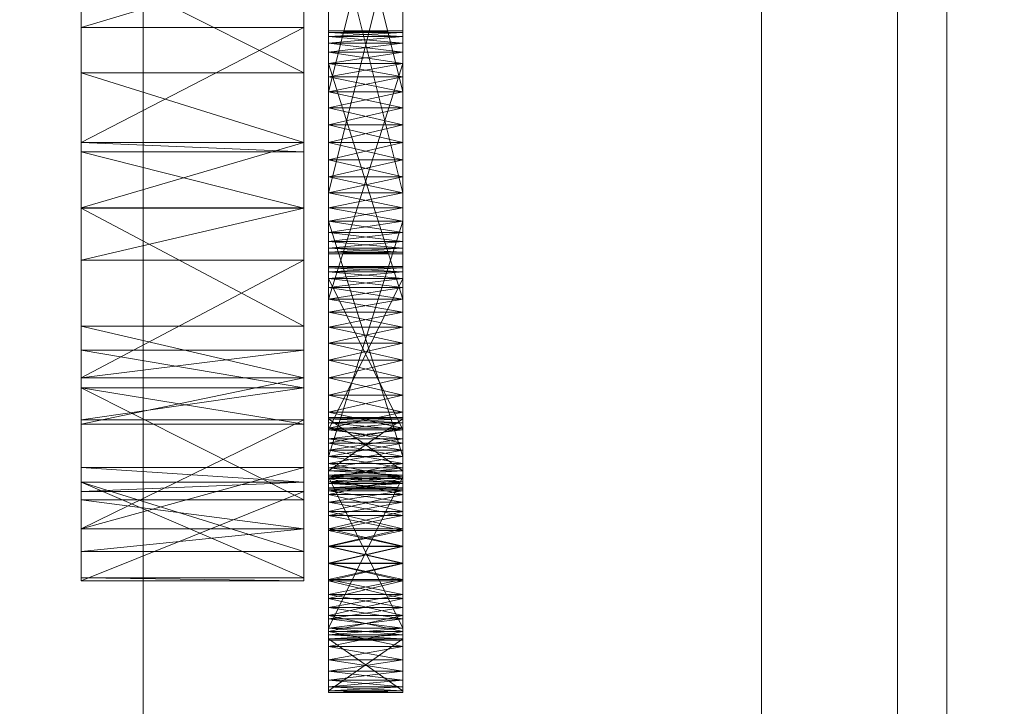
# Model space of a CAD drawing. Header units: millimetres. Extents: x -2233 to 65662, y -50530 to 6847.
# Tile 208 of 222: x 1425 to 1505, y -34170 to -34114. Entities that reach past the tile are written whole.
import ezdxf

# ---------------------------------------------------------------- set-up
doc = ezdxf.new("R2010")
doc.units = ezdxf.units.MM
for name, color, linetype, lineweight in [('COTAS_O', 1, 'Continuous', 0), ('frontal_C03', 7, 'Continuous', 0), ('frontal_secador', 7, 'Continuous', 0)]:
    doc.layers.add(name, color=color, linetype=linetype, lineweight=lineweight)
doc.dimstyles.new('R19_100', dxfattribs={"dimtxt": 250, "dimasz": 150, "dimexe": 150, "dimexo": 80, "dimgap": 100, "dimtad": 1, "dimtih": 1, "dimtoh": 1, "dimdsep": 46, "dimcen": 0.09, "dimadec": 0, "dimazin": 0, "dimtfac": 1, "dimtdec": 4, "dimtofl": 0, "dimtmove": 0, "dimatfit": 3, "dimfxl": 1, "dimtolj": 1, "dimtzin": 0, "dimarcsym": 0})

# ---------------------------------------------------------------- blocks, each defined once
blk = doc.blocks.new('DIM_R32_39')
at = {"layer": 'COTAS_O'}
for p, q in [((-1725, -33700), (-1575, -33655)), ((1725, -33700), (1575, -33655)), ((-1725, -34400), (-1725, -33700)), ((-1725, -33700), (1725, -33700)), ((-1725, -33700), (-1575, -33745)), ((1725, -33700), (1575, -33745)), ((1725, -34400), (1725, -33700))]:
    blk.add_line(p, q, dxfattribs=at)
blk.add_text('3450 O', height=250, dxfattribs=at).set_placement((0, -33600))

msp = doc.modelspace()

# ---------------------------------------------------------------- linework, layer by layer
at = {"layer": 'frontal_C03'}
for p, q in [((1435, -35048.843), (1435, -32401.175)), ((1496, -35048.843), (1496, -32401.175)), ((1500, -32401.175), (1500, -35048.843)), ((1435, -32405.103), (1435, -35052.771)), ((1500, -35052.771), (1500, -32405.103)), ((1435, -35535.966), (1435, -32888.298)), ((1500, -32888.298), (1500, -35535.966)), ((1435, -32892.227), (1435, -35539.895)), ((1496, -32892.227), (1496, -35539.895)), ((1500, -35539.895), (1500, -32892.227)), ((1485, -35988), (1485, -33145.961)), ((1485, -35988), (1485, -33824.561))]:
    msp.add_line(p, q, dxfattribs=at)
at = {"layer": 'frontal_secador'}
for p, q in [((1430, -34151.527), (1430, -34017.639)), ((1448, -34017.639), (1448, -34151.527)), ((1430, -34085.858), (1430, -34129.361)), ((1430, -34085.858), (1430, -34151.527)), ((1448, -34129.361), (1448, -34085.858)), ((1448, -34151.527), (1448, -34085.858)), ((1450, -34091.516), (1450, -34122.642)), ((1456, -34122.642), (1456, -34091.516)), ((1450, -34121.268), (1450, -34093.712)), ((1450, -34126.831), (1450, -34093.712)), ((1450, -34133.05), (1450, -34093.712)), ((1456, -34093.712), (1456, -34121.268)), ((1456, -34093.712), (1456, -34126.831)), ((1456, -34093.712), (1456, -34133.05)), ((1450, -34094.785), (1450, -34119.964)), ((1450, -34094.785), (1450, -34122.642)), ((1450, -34130.413), (1450, -34094.785)), ((1456, -34119.964), (1456, -34094.785)), ((1456, -34122.642), (1456, -34094.785)), ((1456, -34094.785), (1456, -34130.413)), ((1450, -34121.268), (1450, -34095.99)), ((1450, -34095.99), (1450, -34119.964)), ((1456, -34095.99), (1450, -34119.964)), ((1456, -34119.964), (1450, -34095.99)), ((1456, -34095.99), (1456, -34121.268)), ((1456, -34119.964), (1456, -34095.99)), ((1450, -34130.413), (1450, -34100.075)), ((1456, -34100.075), (1456, -34130.413)), ((1450, -34101.483), (1450, -34129.34)), ((1450, -34101.483), (1450, -34131.331)), ((1450, -34101.483), (1450, -34133.05)), ((1456, -34129.34), (1456, -34101.483)), ((1456, -34131.331), (1456, -34101.483)), ((1456, -34133.05), (1456, -34101.483)), ((1450, -34128.135), (1450, -34102.857)), ((1450, -34130.413), (1450, -34102.857)), ((1456, -34102.857), (1456, -34128.135)), ((1456, -34102.857), (1456, -34130.413)), ((1450, -34104.161), (1450, -34129.34)), ((1450, -34128.135), (1450, -34104.161)), ((1456, -34128.135), (1450, -34104.161)), ((1456, -34104.161), (1450, -34128.135)), ((1456, -34129.34), (1456, -34104.161)), ((1456, -34104.161), (1456, -34128.135)), ((1430, -34109.365), (1430, -34124.806)), ((1430, -34118.435), (1430, -34109.365)), ((1430, -34129.361), (1430, -34109.365)), ((1430, -34109.365), (1430, -34114.777)), ((1430, -34143.89), (1430, -34109.365)), ((1430, -34151.527), (1430, -34109.365)), ((1448, -34109.365), (1430, -34114.777)), ((1448, -34118.435), (1430, -34109.365)), ((1448, -34124.806), (1448, -34109.365)), ((1448, -34109.365), (1448, -34118.435)), ((1448, -34109.365), (1448, -34129.361)), ((1448, -34114.777), (1448, -34109.365)), ((1448, -34109.365), (1448, -34143.89)), ((1448, -34109.365), (1448, -34151.527)), ((1430, -34129.353), (1430, -34114.777)), ((1430, -34114.777), (1430, -34124.05)), ((1430, -34129.361), (1430, -34114.777)), ((1448, -34114.777), (1430, -34114.777)), ((1448, -34114.777), (1430, -34124.05)), ((1448, -34114.777), (1448, -34129.353)), ((1448, -34124.05), (1448, -34114.777)), ((1448, -34114.777), (1448, -34129.361)), ((1450, -34115.16), (1450, -34115.05)), ((1456, -34115.16), (1450, -34115.05)), ((1456, -34115.05), (1450, -34115.05)), ((1456, -34115.05), (1450, -34115.16)), ((1450, -34115.05), (1450, -34115.49)), ((1450, -34115.05), (1450, -34116.768)), ((1450, -34115.05), (1450, -34138.99)), ((1450, -34121.268), (1450, -34115.05)), ((1450, -34115.16), (1450, -34116.031)), ((1450, -34115.49), (1450, -34115.16)), ((1450, -34115.16), (1450, -34117.686)), ((1456, -34115.49), (1450, -34115.16)), ((1456, -34115.16), (1450, -34115.16)), ((1456, -34115.16), (1450, -34115.49)), ((1456, -34115.16), (1456, -34115.05)), ((1456, -34115.49), (1456, -34115.05)), ((1456, -34116.768), (1456, -34115.05)), ((1456, -34138.99), (1456, -34115.05)), ((1456, -34115.05), (1456, -34121.268)), ((1456, -34116.031), (1456, -34115.16)), ((1456, -34115.16), (1456, -34115.49)), ((1456, -34117.686), (1456, -34115.16)), ((1450, -34116.031), (1450, -34115.49)), ((1456, -34116.031), (1450, -34115.49)), ((1456, -34115.49), (1450, -34115.49)), ((1456, -34115.49), (1450, -34116.031)), ((1450, -34115.49), (1450, -34116.768)), ((1456, -34115.49), (1456, -34116.031)), ((1456, -34116.768), (1456, -34115.49)), ((1450, -34116.031), (1450, -34117.686)), ((1450, -34116.768), (1450, -34116.031)), ((1450, -34137.785), (1450, -34116.031)), ((1450, -34143.075), (1450, -34116.031)), ((1450, -34116.031), (1450, -34128.135)), ((1450, -34151.635), (1450, -34116.031)), ((1456, -34116.768), (1450, -34116.031)), ((1456, -34116.031), (1450, -34116.031)), ((1456, -34116.031), (1450, -34116.768)), ((1456, -34117.686), (1456, -34116.031)), ((1456, -34116.031), (1456, -34116.768)), ((1456, -34116.031), (1456, -34137.785)), ((1456, -34116.031), (1456, -34143.075)), ((1456, -34128.135), (1456, -34116.031)), ((1456, -34116.031), (1456, -34151.635)), ((1450, -34117.686), (1450, -34116.768)), ((1456, -34117.686), (1450, -34116.768)), ((1456, -34116.768), (1450, -34116.768)), ((1456, -34116.768), (1450, -34117.686)), ((1450, -34116.768), (1450, -34136.712)), ((1450, -34118.76), (1450, -34116.768)), ((1450, -34116.768), (1450, -34138.99)), ((1450, -34121.268), (1450, -34116.768)), ((1456, -34116.768), (1456, -34117.686)), ((1456, -34136.712), (1456, -34116.768)), ((1456, -34116.768), (1456, -34118.76)), ((1456, -34138.99), (1456, -34116.768)), ((1456, -34116.768), (1456, -34121.268)), ((1450, -34117.686), (1450, -34119.964)), ((1450, -34118.76), (1450, -34117.686)), ((1450, -34137.785), (1450, -34117.686)), ((1450, -34117.686), (1450, -34136.712)), ((1450, -34117.686), (1450, -34122.642)), ((1450, -34117.686), (1450, -34128.135)), ((1456, -34118.76), (1450, -34117.686)), ((1456, -34117.686), (1450, -34117.686)), ((1456, -34117.686), (1450, -34136.712)), ((1456, -34136.712), (1450, -34117.686)), ((1456, -34117.686), (1450, -34118.76)), ((1456, -34119.964), (1456, -34117.686)), ((1456, -34117.686), (1456, -34118.76)), ((1456, -34117.686), (1456, -34137.785)), ((1456, -34136.712), (1456, -34117.686)), ((1456, -34122.642), (1456, -34117.686)), ((1456, -34128.135), (1456, -34117.686)), ((1430, -34118.435), (1430, -34124.806)), ((1430, -34124.05), (1430, -34118.435)), ((1448, -34124.05), (1430, -34118.435)), ((1448, -34118.435), (1430, -34118.435)), ((1448, -34124.806), (1448, -34118.435)), ((1448, -34118.435), (1448, -34124.05)), ((1450, -34119.964), (1450, -34118.76)), ((1456, -34119.964), (1450, -34118.76)), ((1456, -34118.76), (1450, -34118.76)), ((1450, -34121.268), (1450, -34118.76)), ((1456, -34118.76), (1450, -34119.964)), ((1456, -34118.76), (1456, -34119.964)), ((1456, -34118.76), (1456, -34121.268)), ((1450, -34119.964), (1450, -34121.268)), ((1456, -34119.964), (1450, -34119.964)), ((1456, -34119.964), (1450, -34121.268)), ((1450, -34119.964), (1450, -34122.642)), ((1456, -34121.268), (1450, -34119.964)), ((1456, -34121.268), (1456, -34119.964)), ((1456, -34122.642), (1456, -34119.964)), ((1450, -34124.05), (1450, -34121.268)), ((1450, -34121.268), (1450, -34122.642)), ((1450, -34126.831), (1450, -34121.268)), ((1456, -34121.268), (1450, -34121.268)), ((1456, -34121.268), (1450, -34122.642)), ((1456, -34122.642), (1450, -34121.268)), ((1450, -34151.094), (1450, -34121.268)), ((1450, -34121.268), (1450, -34138.99)), ((1456, -34121.268), (1456, -34124.05)), ((1456, -34122.642), (1456, -34121.268)), ((1456, -34121.268), (1456, -34126.831)), ((1456, -34121.268), (1456, -34151.094)), ((1456, -34138.99), (1456, -34121.268)), ((1450, -34122.642), (1450, -34124.05)), ((1456, -34122.642), (1450, -34122.642)), ((1456, -34122.642), (1450, -34124.05)), ((1450, -34122.642), (1450, -34125.457)), ((1450, -34122.642), (1450, -34128.135)), ((1456, -34124.05), (1450, -34122.642)), ((1450, -34122.642), (1450, -34132.069)), ((1450, -34122.642), (1450, -34130.413)), ((1456, -34124.05), (1456, -34122.642)), ((1456, -34125.457), (1456, -34122.642)), ((1456, -34128.135), (1456, -34122.642)), ((1456, -34132.069), (1456, -34122.642)), ((1456, -34130.413), (1456, -34122.642)), ((1430, -34124.05), (1430, -34129.353)), ((1430, -34124.806), (1430, -34124.05)), ((1448, -34124.05), (1430, -34124.05)), ((1448, -34124.05), (1430, -34129.353)), ((1448, -34124.806), (1430, -34124.05)), ((1448, -34129.353), (1448, -34124.05)), ((1448, -34124.05), (1448, -34124.806)), ((1450, -34126.831), (1450, -34124.05)), ((1450, -34124.05), (1450, -34125.457)), ((1456, -34124.05), (1450, -34124.05)), ((1456, -34124.05), (1450, -34125.457)), ((1456, -34125.457), (1450, -34124.05)), ((1456, -34124.05), (1456, -34126.831)), ((1456, -34125.457), (1456, -34124.05)), ((1430, -34129.361), (1430, -34124.806)), ((1448, -34129.361), (1430, -34124.806)), ((1448, -34124.806), (1430, -34124.806)), ((1448, -34124.806), (1448, -34129.361)), ((1450, -34125.457), (1450, -34126.831)), ((1456, -34125.457), (1450, -34125.457)), ((1456, -34125.457), (1450, -34126.831)), ((1450, -34125.457), (1450, -34128.135)), ((1456, -34126.831), (1450, -34125.457)), ((1456, -34126.831), (1456, -34125.457)), ((1456, -34128.135), (1456, -34125.457)), ((1450, -34129.34), (1450, -34126.831)), ((1450, -34126.831), (1450, -34128.135)), ((1450, -34131.331), (1450, -34126.831)), ((1450, -34133.05), (1450, -34126.831)), ((1456, -34126.831), (1450, -34126.831)), ((1456, -34126.831), (1450, -34128.135)), ((1456, -34128.135), (1450, -34126.831)), ((1450, -34151.094), (1450, -34126.831)), ((1456, -34126.831), (1456, -34129.34)), ((1456, -34128.135), (1456, -34126.831)), ((1456, -34126.831), (1456, -34131.331)), ((1456, -34126.831), (1456, -34133.05)), ((1456, -34126.831), (1456, -34151.094)), ((1450, -34129.34), (1450, -34128.135)), ((1456, -34128.135), (1450, -34128.135)), ((1456, -34128.135), (1450, -34129.34)), ((1456, -34129.34), (1450, -34128.135)), ((1450, -34128.135), (1450, -34130.413)), ((1450, -34128.135), (1450, -34150.357)), ((1450, -34128.135), (1450, -34151.635)), ((1450, -34128.135), (1450, -34132.069)), ((1456, -34128.135), (1456, -34129.34)), ((1456, -34130.413), (1456, -34128.135)), ((1456, -34150.357), (1456, -34128.135)), ((1456, -34151.635), (1456, -34128.135)), ((1456, -34132.069), (1456, -34128.135)), ((1448, -34129.353), (1430, -34129.353)), ((1448, -34129.353), (1430, -34129.361)), ((1430, -34129.361), (1430, -34140.859)), ((1430, -34138.895), (1430, -34129.361)), ((1430, -34143.89), (1430, -34129.361)), ((1430, -34129.361), (1430, -34133.572)), ((1430, -34129.361), (1430, -34151.527)), ((1448, -34129.361), (1430, -34129.361)), ((1448, -34129.361), (1430, -34133.572)), ((1448, -34138.895), (1430, -34129.361)), ((1448, -34140.859), (1448, -34129.361)), ((1448, -34129.361), (1448, -34138.895)), ((1448, -34129.361), (1448, -34143.89)), ((1448, -34133.572), (1448, -34129.361)), ((1448, -34151.527), (1448, -34129.361)), ((1450, -34131.331), (1450, -34129.34)), ((1450, -34129.34), (1450, -34130.413)), ((1456, -34129.34), (1450, -34129.34)), ((1456, -34129.34), (1450, -34130.413)), ((1456, -34130.413), (1450, -34129.34)), ((1450, -34149.439), (1450, -34129.34)), ((1450, -34151.094), (1450, -34129.34)), ((1456, -34129.34), (1456, -34131.331)), ((1456, -34130.413), (1456, -34129.34)), ((1456, -34129.34), (1456, -34149.439)), ((1456, -34129.34), (1456, -34151.094)), ((1450, -34130.413), (1450, -34131.331)), ((1456, -34130.413), (1450, -34130.413)), ((1456, -34130.413), (1450, -34131.331)), ((1456, -34131.331), (1450, -34130.413)), ((1450, -34130.413), (1450, -34150.357)), ((1450, -34149.439), (1450, -34130.413)), ((1456, -34149.439), (1450, -34130.413)), ((1456, -34130.413), (1450, -34149.439)), ((1450, -34132.069), (1450, -34130.413)), ((1450, -34132.939), (1450, -34130.413)), ((1456, -34131.331), (1456, -34130.413)), ((1456, -34150.357), (1456, -34130.413)), ((1456, -34130.413), (1456, -34149.439)), ((1456, -34130.413), (1456, -34132.069)), ((1456, -34130.413), (1456, -34132.939)), ((1450, -34132.609), (1450, -34131.331)), ((1450, -34131.331), (1450, -34132.069)), ((1450, -34133.05), (1450, -34131.331)), ((1456, -34131.331), (1450, -34131.331)), ((1456, -34131.331), (1450, -34132.069)), ((1456, -34132.069), (1450, -34131.331)), ((1456, -34131.331), (1456, -34132.609)), ((1456, -34132.069), (1456, -34131.331)), ((1456, -34131.331), (1456, -34133.05)), ((1450, -34132.069), (1450, -34132.609)), ((1456, -34132.069), (1450, -34132.069)), ((1456, -34132.069), (1450, -34132.609)), ((1456, -34132.609), (1450, -34132.069)), ((1450, -34132.939), (1450, -34132.069)), ((1450, -34133.05), (1450, -34132.609)), ((1450, -34132.609), (1450, -34132.939)), ((1456, -34132.609), (1450, -34132.609)), ((1456, -34132.609), (1450, -34132.939)), ((1456, -34132.939), (1450, -34132.609)), ((1456, -34132.609), (1456, -34132.069)), ((1456, -34132.069), (1456, -34132.939)), ((1456, -34132.609), (1456, -34133.05)), ((1456, -34132.939), (1456, -34132.609)), ((1450, -34132.939), (1450, -34133.05)), ((1456, -34132.939), (1450, -34132.939)), ((1456, -34132.939), (1450, -34133.05)), ((1456, -34133.05), (1450, -34132.939)), ((1456, -34133.05), (1450, -34133.05)), ((1456, -34133.05), (1456, -34132.939)), ((1430, -34146.827), (1430, -34133.572)), ((1430, -34133.572), (1430, -34143.075)), ((1430, -34143.89), (1430, -34133.572)), ((1448, -34133.572), (1430, -34133.572)), ((1448, -34133.572), (1430, -34143.075)), ((1448, -34133.572), (1448, -34146.827)), ((1448, -34143.075), (1448, -34133.572)), ((1448, -34133.572), (1448, -34143.89)), ((1450, -34134.186), (1450, -34134.075)), ((1456, -34134.186), (1450, -34134.075)), ((1456, -34134.075), (1450, -34134.075)), ((1456, -34134.075), (1450, -34134.186)), ((1450, -34134.075), (1450, -34134.516)), ((1450, -34134.186), (1450, -34135.056)), ((1450, -34134.516), (1450, -34134.186)), ((1450, -34148.01), (1450, -34134.186)), ((1450, -34134.186), (1450, -34138.99)), ((1450, -34152.51), (1450, -34134.186)), ((1450, -34134.186), (1450, -34149.439)), ((1450, -34162.572), (1450, -34134.186)), ((1456, -34134.516), (1450, -34134.186)), ((1456, -34134.186), (1450, -34134.186)), ((1456, -34134.186), (1450, -34134.516)), ((1456, -34134.186), (1456, -34134.075)), ((1456, -34134.516), (1456, -34134.075)), ((1456, -34135.056), (1456, -34134.186)), ((1456, -34134.186), (1456, -34134.516)), ((1456, -34134.186), (1456, -34148.01)), ((1456, -34138.99), (1456, -34134.186)), ((1456, -34134.186), (1456, -34152.51)), ((1456, -34149.439), (1456, -34134.186)), ((1456, -34134.186), (1456, -34162.572)), ((1450, -34135.056), (1450, -34134.516)), ((1456, -34135.056), (1450, -34134.516)), ((1456, -34134.516), (1450, -34134.516)), ((1456, -34134.516), (1450, -34135.056)), ((1450, -34134.516), (1450, -34147.272)), ((1450, -34135.794), (1450, -34134.516)), ((1450, -34134.516), (1450, -34148.927)), ((1450, -34137.785), (1450, -34134.516)), ((1450, -34143.075), (1450, -34134.516)), ((1450, -34135.056), (1450, -34136.712)), ((1450, -34135.794), (1450, -34135.056)), ((1450, -34148.01), (1450, -34135.056)), ((1450, -34135.056), (1450, -34147.272)), ((1450, -34135.056), (1450, -34138.99)), ((1456, -34135.794), (1450, -34135.056)), ((1456, -34135.056), (1450, -34135.056)), ((1456, -34135.056), (1450, -34147.272)), ((1456, -34147.272), (1450, -34135.056)), ((1456, -34135.056), (1450, -34135.794)), ((1456, -34134.516), (1456, -34135.056)), ((1456, -34147.272), (1456, -34134.516)), ((1456, -34134.516), (1456, -34135.794)), ((1456, -34148.927), (1456, -34134.516)), ((1456, -34134.516), (1456, -34137.785)), ((1456, -34134.516), (1456, -34143.075)), ((1456, -34136.712), (1456, -34135.056)), ((1456, -34135.056), (1456, -34135.794)), ((1456, -34135.056), (1456, -34148.01)), ((1456, -34147.272), (1456, -34135.056)), ((1456, -34138.99), (1456, -34135.056)), ((1450, -34136.712), (1450, -34135.794)), ((1456, -34136.712), (1450, -34135.794)), ((1456, -34135.794), (1450, -34135.794)), ((1450, -34137.785), (1450, -34135.794)), ((1456, -34135.794), (1450, -34136.712)), ((1456, -34135.794), (1456, -34136.712)), ((1456, -34135.794), (1456, -34137.785)), ((1450, -34136.712), (1450, -34137.785)), ((1456, -34136.712), (1450, -34136.712)), ((1456, -34136.712), (1450, -34137.785)), ((1450, -34136.712), (1450, -34138.99)), ((1456, -34137.785), (1450, -34136.712)), ((1456, -34137.785), (1456, -34136.712)), ((1456, -34138.99), (1456, -34136.712)), ((1450, -34140.294), (1450, -34137.785)), ((1450, -34137.785), (1450, -34138.99)), ((1450, -34143.075), (1450, -34137.785)), ((1456, -34137.785), (1450, -34137.785)), ((1456, -34137.785), (1450, -34138.99)), ((1456, -34138.99), (1450, -34137.785)), ((1456, -34137.785), (1456, -34140.294)), ((1456, -34138.99), (1456, -34137.785)), ((1456, -34137.785), (1456, -34143.075)), ((1430, -34138.895), (1430, -34140.859)), ((1430, -34143.075), (1430, -34138.895)), ((1448, -34143.075), (1430, -34138.895)), ((1448, -34138.895), (1430, -34138.895)), ((1448, -34140.859), (1448, -34138.895)), ((1448, -34138.895), (1448, -34143.075)), ((1450, -34138.99), (1450, -34140.294)), ((1456, -34138.99), (1450, -34138.99)), ((1456, -34138.99), (1450, -34140.294)), ((1450, -34138.99), (1450, -34141.668)), ((1450, -34138.99), (1450, -34144.483)), ((1450, -34138.99), (1450, -34149.439)), ((1456, -34140.294), (1450, -34138.99)), ((1450, -34138.99), (1450, -34151.094)), ((1456, -34140.294), (1456, -34138.99)), ((1456, -34141.668), (1456, -34138.99)), ((1456, -34144.483), (1456, -34138.99)), ((1456, -34149.439), (1456, -34138.99)), ((1456, -34151.094), (1456, -34138.99)), ((1450, -34143.075), (1450, -34140.294)), ((1450, -34140.294), (1450, -34141.668)), ((1456, -34140.294), (1450, -34140.294)), ((1456, -34140.294), (1450, -34141.668)), ((1456, -34141.668), (1450, -34140.294)), ((1456, -34140.294), (1456, -34143.075)), ((1456, -34141.668), (1456, -34140.294)), ((1430, -34140.859), (1430, -34143.075)), ((1430, -34143.89), (1430, -34140.859)), ((1448, -34143.89), (1430, -34140.859)), ((1448, -34140.859), (1430, -34140.859)), ((1448, -34140.859), (1430, -34143.075)), ((1448, -34143.075), (1448, -34140.859)), ((1448, -34140.859), (1448, -34143.89)), ((1450, -34141.668), (1450, -34143.075)), ((1456, -34141.668), (1450, -34141.668)), ((1456, -34141.668), (1450, -34143.075)), ((1450, -34141.668), (1450, -34144.483)), ((1456, -34143.075), (1450, -34141.668)), ((1456, -34143.075), (1456, -34141.668)), ((1456, -34144.483), (1456, -34141.668)), ((1430, -34143.075), (1430, -34146.827)), ((1448, -34143.075), (1430, -34143.075)), ((1448, -34143.075), (1430, -34146.827)), ((1448, -34146.827), (1448, -34143.075)), ((1450, -34145.857), (1450, -34143.075)), ((1450, -34143.075), (1450, -34144.483)), ((1450, -34148.365), (1450, -34143.075)), ((1450, -34151.635), (1450, -34143.075)), ((1456, -34143.075), (1450, -34143.075)), ((1456, -34143.075), (1450, -34144.483)), ((1456, -34144.483), (1450, -34143.075)), ((1450, -34164.18), (1450, -34143.075)), ((1450, -34143.075), (1450, -34148.927)), ((1456, -34143.075), (1456, -34145.857)), ((1456, -34144.483), (1456, -34143.075)), ((1456, -34143.075), (1456, -34148.365)), ((1456, -34143.075), (1456, -34151.635)), ((1456, -34143.075), (1456, -34164.18)), ((1456, -34148.927), (1456, -34143.075)), ((1430, -34146.827), (1430, -34143.89)), ((1430, -34143.89), (1430, -34150.317)), ((1430, -34152.954), (1430, -34143.89)), ((1430, -34151.527), (1430, -34143.89)), ((1430, -34143.89), (1430, -34146.486)), ((1448, -34146.827), (1430, -34143.89)), ((1448, -34143.89), (1430, -34143.89)), ((1448, -34143.89), (1430, -34146.486)), ((1448, -34152.954), (1430, -34143.89)), ((1448, -34143.89), (1448, -34146.827)), ((1448, -34150.317), (1448, -34143.89)), ((1448, -34143.89), (1448, -34152.954)), ((1448, -34143.89), (1448, -34151.527)), ((1448, -34146.486), (1448, -34143.89)), ((1450, -34144.483), (1450, -34145.857)), ((1456, -34144.483), (1450, -34144.483)), ((1456, -34144.483), (1450, -34145.857)), ((1450, -34144.483), (1450, -34147.161)), ((1450, -34144.483), (1450, -34149.439)), ((1456, -34145.857), (1450, -34144.483)), ((1456, -34145.857), (1456, -34144.483)), ((1456, -34147.161), (1456, -34144.483)), ((1456, -34149.439), (1456, -34144.483)), ((1450, -34148.365), (1450, -34145.857)), ((1450, -34145.857), (1450, -34147.161)), ((1456, -34145.857), (1450, -34145.857)), ((1456, -34145.857), (1450, -34147.161)), ((1456, -34147.161), (1450, -34145.857)), ((1456, -34145.857), (1456, -34148.365)), ((1456, -34147.161), (1456, -34145.857)), ((1430, -34157.124), (1430, -34146.486)), ((1430, -34146.486), (1430, -34155.291)), ((1430, -34151.527), (1430, -34146.486)), ((1448, -34146.486), (1430, -34146.486)), ((1448, -34146.486), (1430, -34155.291)), ((1448, -34146.827), (1430, -34146.827)), ((1448, -34146.486), (1448, -34157.124)), ((1448, -34155.291), (1448, -34146.486)), ((1448, -34146.486), (1448, -34151.527)), ((1450, -34146.402), (1450, -34146.291)), ((1456, -34146.402), (1450, -34146.291)), ((1456, -34146.291), (1450, -34146.291)), ((1456, -34146.291), (1450, -34146.402)), ((1450, -34146.291), (1450, -34150.611)), ((1450, -34146.731), (1450, -34146.291)), ((1450, -34146.291), (1450, -34151.481)), ((1450, -34148.01), (1450, -34146.291)), ((1450, -34146.402), (1450, -34147.272)), ((1450, -34146.731), (1450, -34146.402)), ((1450, -34150.941), (1450, -34146.402)), ((1450, -34146.402), (1450, -34150.611)), ((1450, -34146.402), (1450, -34148.927)), ((1450, -34146.402), (1450, -34153.883)), ((1450, -34154.21), (1450, -34146.402)), ((1450, -34146.402), (1450, -34163.31)), ((1450, -34164.79), (1450, -34146.402)), ((1456, -34146.731), (1450, -34146.402)), ((1456, -34146.402), (1450, -34146.402)), ((1456, -34146.402), (1450, -34150.611)), ((1456, -34150.611), (1450, -34146.402)), ((1456, -34146.402), (1450, -34146.731)), ((1450, -34147.272), (1450, -34146.731)), ((1456, -34147.272), (1450, -34146.731)), ((1456, -34146.731), (1450, -34146.731)), ((1450, -34148.01), (1450, -34146.731)), ((1456, -34146.731), (1450, -34147.272)), ((1456, -34146.402), (1456, -34146.291)), ((1456, -34150.611), (1456, -34146.291)), ((1456, -34146.291), (1456, -34146.731)), ((1456, -34151.481), (1456, -34146.291)), ((1456, -34146.291), (1456, -34148.01)), ((1456, -34147.272), (1456, -34146.402)), ((1456, -34146.402), (1456, -34146.731)), ((1456, -34146.402), (1456, -34150.941)), ((1456, -34150.611), (1456, -34146.402)), ((1456, -34148.927), (1456, -34146.402)), ((1456, -34153.883), (1456, -34146.402)), ((1456, -34146.402), (1456, -34154.21)), ((1456, -34163.31), (1456, -34146.402)), ((1456, -34146.402), (1456, -34164.79)), ((1456, -34146.731), (1456, -34147.272)), ((1456, -34146.731), (1456, -34148.01)), ((1450, -34147.161), (1450, -34148.365)), ((1456, -34147.161), (1450, -34147.161)), ((1456, -34147.161), (1450, -34148.365)), ((1450, -34147.161), (1450, -34149.439)), ((1456, -34148.365), (1450, -34147.161)), ((1450, -34147.272), (1450, -34148.01)), ((1456, -34147.272), (1450, -34147.272)), ((1456, -34147.272), (1450, -34148.01)), ((1450, -34147.272), (1450, -34148.927)), ((1456, -34148.01), (1450, -34147.272)), ((1456, -34148.365), (1456, -34147.161)), ((1456, -34149.439), (1456, -34147.161)), ((1456, -34148.01), (1456, -34147.272)), ((1456, -34148.927), (1456, -34147.272)), ((1450, -34150.001), (1450, -34148.01)), ((1450, -34148.01), (1450, -34148.927)), ((1450, -34152.51), (1450, -34148.01)), ((1456, -34148.01), (1450, -34148.01)), ((1456, -34148.01), (1450, -34148.927)), ((1456, -34148.927), (1450, -34148.01)), ((1450, -34148.01), (1450, -34151.481)), ((1450, -34158.072), (1450, -34148.01)), ((1450, -34150.357), (1450, -34148.365)), ((1450, -34148.365), (1450, -34149.439)), ((1450, -34151.635), (1450, -34148.365)), ((1456, -34148.365), (1450, -34148.365)), ((1456, -34148.365), (1450, -34149.439)), ((1456, -34149.439), (1450, -34148.365)), ((1450, -34164.18), (1450, -34148.365)), ((1456, -34148.01), (1456, -34150.001)), ((1456, -34148.927), (1456, -34148.01)), ((1456, -34148.01), (1456, -34152.51)), ((1456, -34151.481), (1456, -34148.01)), ((1456, -34148.01), (1456, -34158.072)), ((1456, -34148.365), (1456, -34150.357)), ((1456, -34149.439), (1456, -34148.365)), ((1456, -34148.365), (1456, -34151.635)), ((1456, -34148.365), (1456, -34164.18)), ((1450, -34148.927), (1450, -34150.001)), ((1456, -34148.927), (1450, -34148.927)), ((1456, -34148.927), (1450, -34150.001)), ((1450, -34148.927), (1450, -34151.205)), ((1450, -34148.927), (1450, -34153.883)), ((1456, -34150.001), (1450, -34148.927)), ((1450, -34148.927), (1450, -34159.377)), ((1450, -34148.927), (1450, -34164.18)), ((1456, -34150.001), (1456, -34148.927)), ((1456, -34151.205), (1456, -34148.927)), ((1456, -34153.883), (1456, -34148.927)), ((1456, -34159.377), (1456, -34148.927)), ((1456, -34164.18), (1456, -34148.927)), ((1450, -34150.357), (1450, -34149.439)), ((1456, -34149.439), (1450, -34149.439)), ((1456, -34149.439), (1450, -34150.357)), ((1456, -34150.357), (1450, -34149.439)), ((1450, -34149.439), (1450, -34151.094)), ((1450, -34149.439), (1450, -34163.85)), ((1450, -34149.439), (1450, -34164.291)), ((1450, -34149.439), (1450, -34162.572)), ((1450, -34149.439), (1450, -34151.965)), ((1450, -34152.51), (1450, -34150.001)), ((1450, -34150.001), (1450, -34151.205)), ((1456, -34150.001), (1450, -34150.001)), ((1456, -34150.001), (1450, -34151.205)), ((1456, -34151.205), (1450, -34150.001)), ((1456, -34149.439), (1456, -34150.357)), ((1456, -34151.094), (1456, -34149.439)), ((1456, -34163.85), (1456, -34149.439)), ((1456, -34164.291), (1456, -34149.439)), ((1456, -34162.572), (1456, -34149.439)), ((1456, -34151.965), (1456, -34149.439)), ((1456, -34150.001), (1456, -34152.51)), ((1456, -34151.205), (1456, -34150.001)), ((1430, -34152.954), (1430, -34150.317)), ((1430, -34150.317), (1430, -34155.291)), ((1430, -34151.527), (1430, -34150.317)), ((1448, -34151.527), (1430, -34150.317)), ((1448, -34150.317), (1430, -34150.317)), ((1448, -34150.317), (1430, -34155.291)), ((1448, -34150.317), (1448, -34152.954)), ((1448, -34155.291), (1448, -34150.317)), ((1448, -34150.317), (1448, -34151.527)), ((1450, -34151.635), (1450, -34150.357)), ((1450, -34150.357), (1450, -34151.094)), ((1456, -34150.357), (1450, -34150.357)), ((1456, -34150.357), (1450, -34151.094)), ((1456, -34151.094), (1450, -34150.357)), ((1450, -34163.31), (1450, -34150.357)), ((1450, -34164.18), (1450, -34150.357)), ((1450, -34150.611), (1450, -34150.941)), ((1456, -34150.611), (1450, -34150.611)), ((1456, -34150.611), (1450, -34150.941)), ((1450, -34150.611), (1450, -34151.481)), ((1456, -34150.941), (1450, -34150.611)), ((1450, -34152.219), (1450, -34150.941)), ((1450, -34150.941), (1450, -34151.481)), ((1450, -34154.21), (1450, -34150.941)), ((1456, -34150.941), (1450, -34150.941)), ((1456, -34150.941), (1450, -34151.481)), ((1456, -34151.481), (1450, -34150.941)), ((1456, -34150.357), (1456, -34151.635)), ((1456, -34151.094), (1456, -34150.357)), ((1456, -34150.357), (1456, -34163.31)), ((1456, -34150.357), (1456, -34164.18)), ((1456, -34150.941), (1456, -34150.611)), ((1456, -34151.481), (1456, -34150.611)), ((1456, -34150.941), (1456, -34152.219)), ((1456, -34151.481), (1456, -34150.941)), ((1456, -34150.941), (1456, -34154.21)), ((1430, -34157.124), (1430, -34151.527)), ((1430, -34151.527), (1430, -34152.256)), ((1430, -34159.235), (1430, -34151.527)), ((1448, -34157.124), (1430, -34151.527)), ((1448, -34151.527), (1430, -34151.527)), ((1448, -34151.527), (1430, -34152.256)), ((1448, -34159.235), (1430, -34151.527)), ((1448, -34151.527), (1448, -34157.124)), ((1448, -34152.256), (1448, -34151.527)), ((1448, -34151.527), (1448, -34159.235)), ((1450, -34151.094), (1450, -34151.635)), ((1456, -34151.094), (1450, -34151.094)), ((1456, -34151.094), (1450, -34151.635)), ((1456, -34151.635), (1450, -34151.094)), ((1450, -34151.094), (1450, -34163.85)), ((1450, -34163.31), (1450, -34151.094)), ((1456, -34163.31), (1450, -34151.094)), ((1456, -34151.094), (1450, -34163.31)), ((1450, -34151.965), (1450, -34151.094)), ((1450, -34151.205), (1450, -34152.51)), ((1456, -34151.205), (1450, -34151.205)), ((1456, -34151.205), (1450, -34152.51)), ((1450, -34151.205), (1450, -34153.883)), ((1456, -34152.51), (1450, -34151.205)), ((1450, -34151.481), (1450, -34152.219)), ((1456, -34151.481), (1450, -34151.481)), ((1456, -34151.481), (1450, -34152.219)), ((1450, -34151.481), (1450, -34153.136)), ((1450, -34151.481), (1450, -34155.414)), ((1450, -34151.481), (1450, -34160.908)), ((1450, -34151.481), (1450, -34168.389)), ((1450, -34158.072), (1450, -34151.481)), ((1456, -34152.219), (1450, -34151.481)), ((1450, -34152.075), (1450, -34151.635)), ((1450, -34151.635), (1450, -34151.965)), ((1456, -34151.635), (1450, -34151.635)), ((1456, -34151.635), (1450, -34151.965)), ((1456, -34151.965), (1450, -34151.635)), ((1456, -34151.635), (1456, -34151.094)), ((1456, -34163.85), (1456, -34151.094)), ((1456, -34151.094), (1456, -34163.31)), ((1456, -34151.094), (1456, -34151.965)), ((1456, -34152.51), (1456, -34151.205)), ((1456, -34153.883), (1456, -34151.205)), ((1456, -34152.219), (1456, -34151.481)), ((1456, -34153.136), (1456, -34151.481)), ((1456, -34155.414), (1456, -34151.481)), ((1456, -34160.908), (1456, -34151.481)), ((1456, -34168.389), (1456, -34151.481)), ((1456, -34151.481), (1456, -34158.072)), ((1456, -34151.635), (1456, -34152.075)), ((1456, -34151.965), (1456, -34151.635)), ((1430, -34159.235), (1430, -34152.256)), ((1430, -34152.256), (1430, -34159.5)), ((1448, -34152.256), (1430, -34152.256)), ((1448, -34152.256), (1430, -34159.5)), ((1448, -34152.256), (1448, -34159.235)), ((1448, -34159.5), (1448, -34152.256)), ((1450, -34151.965), (1450, -34152.075)), ((1456, -34151.965), (1450, -34151.965)), ((1456, -34151.965), (1450, -34152.075)), ((1456, -34152.075), (1450, -34151.965)), ((1456, -34152.075), (1450, -34152.075)), ((1450, -34154.21), (1450, -34152.219)), ((1450, -34152.219), (1450, -34153.136)), ((1456, -34152.219), (1450, -34152.219)), ((1456, -34152.219), (1450, -34153.136)), ((1456, -34153.136), (1450, -34152.219)), ((1450, -34155.291), (1450, -34152.51)), ((1450, -34152.51), (1450, -34153.883)), ((1450, -34158.072), (1450, -34152.51)), ((1450, -34162.572), (1450, -34152.51)), ((1456, -34152.51), (1450, -34152.51)), ((1456, -34152.51), (1450, -34153.883)), ((1456, -34153.883), (1450, -34152.51)), ((1456, -34152.075), (1456, -34151.965)), ((1456, -34152.219), (1456, -34154.21)), ((1456, -34153.136), (1456, -34152.219)), ((1456, -34152.51), (1456, -34155.291)), ((1456, -34153.883), (1456, -34152.51)), ((1456, -34152.51), (1456, -34158.072)), ((1456, -34152.51), (1456, -34162.572)), ((1430, -34155.291), (1430, -34152.954)), ((1448, -34155.291), (1430, -34152.954)), ((1448, -34152.954), (1430, -34152.954)), ((1448, -34152.954), (1448, -34155.291)), ((1450, -34153.136), (1450, -34154.21)), ((1456, -34153.136), (1450, -34153.136)), ((1456, -34153.136), (1450, -34154.21)), ((1450, -34153.136), (1450, -34155.414)), ((1456, -34154.21), (1450, -34153.136)), ((1456, -34154.21), (1456, -34153.136)), ((1456, -34155.414), (1456, -34153.136)), ((1450, -34153.883), (1450, -34155.291)), ((1456, -34153.883), (1450, -34153.883)), ((1456, -34153.883), (1450, -34155.291)), ((1450, -34153.883), (1450, -34156.699)), ((1450, -34153.883), (1450, -34159.377)), ((1450, -34153.883), (1450, -34163.31)), ((1456, -34155.291), (1450, -34153.883)), ((1456, -34155.291), (1456, -34153.883)), ((1456, -34156.699), (1456, -34153.883)), ((1456, -34159.377), (1456, -34153.883)), ((1456, -34163.31), (1456, -34153.883)), ((1450, -34156.719), (1450, -34154.21)), ((1450, -34154.21), (1450, -34155.414)), ((1450, -34159.5), (1450, -34154.21)), ((1450, -34164.79), (1450, -34154.21)), ((1456, -34154.21), (1450, -34154.21)), ((1456, -34154.21), (1450, -34155.414)), ((1456, -34155.414), (1450, -34154.21)), ((1456, -34154.21), (1456, -34156.719)), ((1456, -34155.414), (1456, -34154.21)), ((1456, -34154.21), (1456, -34159.5)), ((1456, -34154.21), (1456, -34164.79)), ((1430, -34155.291), (1430, -34157.124)), ((1448, -34155.291), (1430, -34155.291)), ((1448, -34155.291), (1430, -34157.124)), ((1448, -34157.124), (1448, -34155.291)), ((1450, -34158.072), (1450, -34155.291)), ((1450, -34155.291), (1450, -34156.699)), ((1456, -34155.291), (1450, -34155.291)), ((1456, -34155.291), (1450, -34156.699)), ((1456, -34156.699), (1450, -34155.291)), ((1450, -34155.414), (1450, -34156.719)), ((1456, -34155.414), (1450, -34155.414)), ((1456, -34155.414), (1450, -34156.719)), ((1450, -34155.414), (1450, -34158.092)), ((1450, -34155.414), (1450, -34160.908)), ((1456, -34156.719), (1450, -34155.414)), ((1456, -34155.291), (1456, -34158.072)), ((1456, -34156.699), (1456, -34155.291)), ((1456, -34156.719), (1456, -34155.414)), ((1456, -34158.092), (1456, -34155.414)), ((1456, -34160.908), (1456, -34155.414)), ((1448, -34157.124), (1430, -34157.124)), ((1450, -34156.699), (1450, -34158.072)), ((1456, -34156.699), (1450, -34156.699)), ((1456, -34156.699), (1450, -34158.072)), ((1450, -34156.699), (1450, -34159.377)), ((1456, -34158.072), (1450, -34156.699)), ((1450, -34159.5), (1450, -34156.719)), ((1450, -34156.719), (1450, -34158.092)), ((1456, -34156.719), (1450, -34156.719)), ((1456, -34156.719), (1450, -34158.092)), ((1456, -34158.092), (1450, -34156.719)), ((1456, -34158.072), (1456, -34156.699)), ((1456, -34159.377), (1456, -34156.699)), ((1456, -34156.719), (1456, -34159.5)), ((1456, -34158.092), (1456, -34156.719)), ((1450, -34160.581), (1450, -34158.072)), ((1450, -34158.072), (1450, -34159.377)), ((1450, -34162.572), (1450, -34158.072)), ((1456, -34158.072), (1450, -34158.072)), ((1456, -34158.072), (1450, -34159.377)), ((1456, -34159.377), (1450, -34158.072)), ((1450, -34168.389), (1450, -34158.072)), ((1450, -34158.092), (1450, -34159.5)), ((1456, -34158.092), (1450, -34158.092)), ((1456, -34158.092), (1450, -34159.5)), ((1450, -34158.092), (1450, -34160.908)), ((1456, -34159.5), (1450, -34158.092)), ((1456, -34158.072), (1456, -34160.581)), ((1456, -34159.377), (1456, -34158.072)), ((1456, -34158.072), (1456, -34162.572)), ((1456, -34158.072), (1456, -34168.389)), ((1456, -34159.5), (1456, -34158.092)), ((1456, -34160.908), (1456, -34158.092)), ((1430, -34159.5), (1430, -34159.235)), ((1448, -34159.5), (1430, -34159.235)), ((1448, -34159.235), (1430, -34159.235)), ((1448, -34159.5), (1430, -34159.5)), ((1448, -34159.235), (1448, -34159.5)), ((1450, -34159.377), (1450, -34160.581)), ((1456, -34159.377), (1450, -34159.377)), ((1456, -34159.377), (1450, -34160.581)), ((1450, -34159.377), (1450, -34161.655)), ((1450, -34159.377), (1450, -34163.31)), ((1456, -34160.581), (1450, -34159.377)), ((1450, -34159.377), (1450, -34164.18)), ((1450, -34162.281), (1450, -34159.5)), ((1450, -34159.5), (1450, -34160.908)), ((1450, -34164.79), (1450, -34159.5)), ((1456, -34159.5), (1450, -34159.5)), ((1456, -34159.5), (1450, -34160.908)), ((1456, -34160.908), (1450, -34159.5)), ((1456, -34160.581), (1456, -34159.377)), ((1456, -34161.655), (1456, -34159.377)), ((1456, -34163.31), (1456, -34159.377)), ((1456, -34164.18), (1456, -34159.377)), ((1456, -34159.5), (1456, -34162.281)), ((1456, -34160.908), (1456, -34159.5)), ((1456, -34159.5), (1456, -34164.79)), ((1450, -34162.572), (1450, -34160.581)), ((1450, -34160.581), (1450, -34161.655)), ((1456, -34160.581), (1450, -34160.581)), ((1456, -34160.581), (1450, -34161.655)), ((1456, -34161.655), (1450, -34160.581)), ((1450, -34160.908), (1450, -34162.281)), ((1456, -34160.908), (1450, -34160.908)), ((1456, -34160.908), (1450, -34162.281)), ((1450, -34160.908), (1450, -34163.586)), ((1450, -34160.908), (1450, -34165.864)), ((1450, -34160.908), (1450, -34168.389)), ((1456, -34162.281), (1450, -34160.908)), ((1456, -34160.581), (1456, -34162.572)), ((1456, -34161.655), (1456, -34160.581)), ((1456, -34162.281), (1456, -34160.908)), ((1456, -34163.586), (1456, -34160.908)), ((1456, -34165.864), (1456, -34160.908)), ((1456, -34168.389), (1456, -34160.908)), ((1450, -34161.655), (1450, -34162.572)), ((1456, -34161.655), (1450, -34161.655)), ((1456, -34161.655), (1450, -34162.572)), ((1450, -34161.655), (1450, -34163.31)), ((1456, -34162.572), (1450, -34161.655)), ((1456, -34162.572), (1456, -34161.655)), ((1456, -34163.31), (1456, -34161.655)), ((1450, -34164.79), (1450, -34162.281)), ((1450, -34162.281), (1450, -34163.586)), ((1456, -34162.281), (1450, -34162.281)), ((1456, -34162.281), (1450, -34163.586)), ((1456, -34163.586), (1450, -34162.281)), ((1450, -34163.85), (1450, -34162.572)), ((1450, -34162.572), (1450, -34163.31)), ((1450, -34164.291), (1450, -34162.572)), ((1456, -34162.572), (1450, -34162.572)), ((1456, -34162.572), (1450, -34163.31)), ((1456, -34163.31), (1450, -34162.572)), ((1450, -34168.389), (1450, -34162.572)), ((1456, -34162.281), (1456, -34164.79)), ((1456, -34163.586), (1456, -34162.281)), ((1456, -34162.572), (1456, -34163.85)), ((1456, -34163.31), (1456, -34162.572)), ((1456, -34162.572), (1456, -34164.291)), ((1456, -34162.572), (1456, -34168.389)), ((1450, -34163.85), (1450, -34163.31)), ((1456, -34163.31), (1450, -34163.31)), ((1456, -34163.31), (1450, -34163.85)), ((1456, -34163.85), (1450, -34163.31)), ((1450, -34163.31), (1450, -34164.18)), ((1450, -34163.31), (1450, -34168.5)), ((1450, -34163.31), (1450, -34168.059)), ((1450, -34163.31), (1450, -34164.79)), ((1450, -34163.586), (1450, -34164.79)), ((1456, -34163.586), (1450, -34163.586)), ((1456, -34163.586), (1450, -34164.79)), ((1450, -34163.586), (1450, -34165.864)), ((1456, -34164.79), (1450, -34163.586)), ((1456, -34163.31), (1456, -34163.85)), ((1456, -34164.18), (1456, -34163.31)), ((1456, -34168.5), (1456, -34163.31)), ((1456, -34168.059), (1456, -34163.31)), ((1456, -34164.79), (1456, -34163.31)), ((1456, -34164.79), (1456, -34163.586)), ((1456, -34165.864), (1456, -34163.586)), ((1450, -34164.291), (1450, -34163.85)), ((1450, -34163.85), (1450, -34164.18)), ((1456, -34163.85), (1450, -34163.85)), ((1456, -34163.85), (1450, -34164.18)), ((1456, -34164.18), (1450, -34163.85)), ((1450, -34168.389), (1450, -34163.85)), ((1450, -34164.18), (1450, -34164.291)), ((1456, -34164.18), (1450, -34164.18)), ((1456, -34164.18), (1450, -34164.291)), ((1456, -34164.291), (1450, -34164.18)), ((1450, -34164.18), (1450, -34168.5)), ((1450, -34168.389), (1450, -34164.18)), ((1456, -34168.389), (1450, -34164.18)), ((1456, -34164.18), (1450, -34168.389)), ((1456, -34164.291), (1450, -34164.291)), ((1456, -34163.85), (1456, -34164.291)), ((1456, -34164.18), (1456, -34163.85)), ((1456, -34163.85), (1456, -34168.389)), ((1456, -34164.291), (1456, -34164.18)), ((1456, -34168.5), (1456, -34164.18)), ((1456, -34164.18), (1456, -34168.389)), ((1450, -34166.781), (1450, -34164.79)), ((1450, -34164.79), (1450, -34165.864)), ((1450, -34168.059), (1450, -34164.79)), ((1456, -34164.79), (1450, -34164.79)), ((1456, -34164.79), (1450, -34165.864)), ((1456, -34165.864), (1450, -34164.79)), ((1456, -34164.79), (1456, -34166.781)), ((1456, -34165.864), (1456, -34164.79)), ((1456, -34164.79), (1456, -34168.059)), ((1450, -34165.864), (1450, -34166.781)), ((1456, -34165.864), (1450, -34165.864)), ((1456, -34165.864), (1450, -34166.781)), ((1450, -34165.864), (1450, -34167.519)), ((1450, -34165.864), (1450, -34168.389)), ((1456, -34166.781), (1450, -34165.864)), ((1456, -34166.781), (1456, -34165.864)), ((1456, -34167.519), (1456, -34165.864)), ((1456, -34168.389), (1456, -34165.864)), ((1450, -34168.059), (1450, -34166.781)), ((1450, -34166.781), (1450, -34167.519)), ((1456, -34166.781), (1450, -34166.781)), ((1456, -34166.781), (1450, -34167.519)), ((1456, -34167.519), (1450, -34166.781)), ((1456, -34166.781), (1456, -34168.059)), ((1456, -34167.519), (1456, -34166.781)), ((1450, -34167.519), (1450, -34168.059)), ((1456, -34167.519), (1450, -34167.519)), ((1456, -34167.519), (1450, -34168.059)), ((1450, -34167.519), (1450, -34168.389)), ((1456, -34168.059), (1450, -34167.519)), ((1456, -34168.059), (1456, -34167.519)), ((1456, -34168.389), (1456, -34167.519)), ((1450, -34168.5), (1450, -34168.059)), ((1450, -34168.059), (1450, -34168.389)), ((1456, -34168.059), (1450, -34168.059)), ((1456, -34168.059), (1450, -34168.389)), ((1456, -34168.389), (1450, -34168.059)), ((1450, -34168.5), (1450, -34168.389)), ((1456, -34168.389), (1450, -34168.389)), ((1456, -34168.389), (1450, -34168.5)), ((1456, -34168.5), (1450, -34168.389)), ((1456, -34168.5), (1450, -34168.5)), ((1456, -34168.059), (1456, -34168.5)), ((1456, -34168.389), (1456, -34168.059)), ((1456, -34168.389), (1456, -34168.5))]:
    msp.add_line(p, q, dxfattribs=at)

# ---------------------------------------------------------------- dimensions: what is measured, and where the dimension line sits
at = {"layer": 'COTAS_O'}
dim = msp.add_aligned_dim(p1=(-1725, -34400), p2=(1725, -34400), distance=700, text='<> O', dimstyle='R19_100', dxfattribs=at)
dim.commit()
dim.dimension.update_dxf_attribs({"geometry": 'DIM_R32_39', "text_midpoint": (0, -33700)})

doc.saveas('drawing.dxf')
